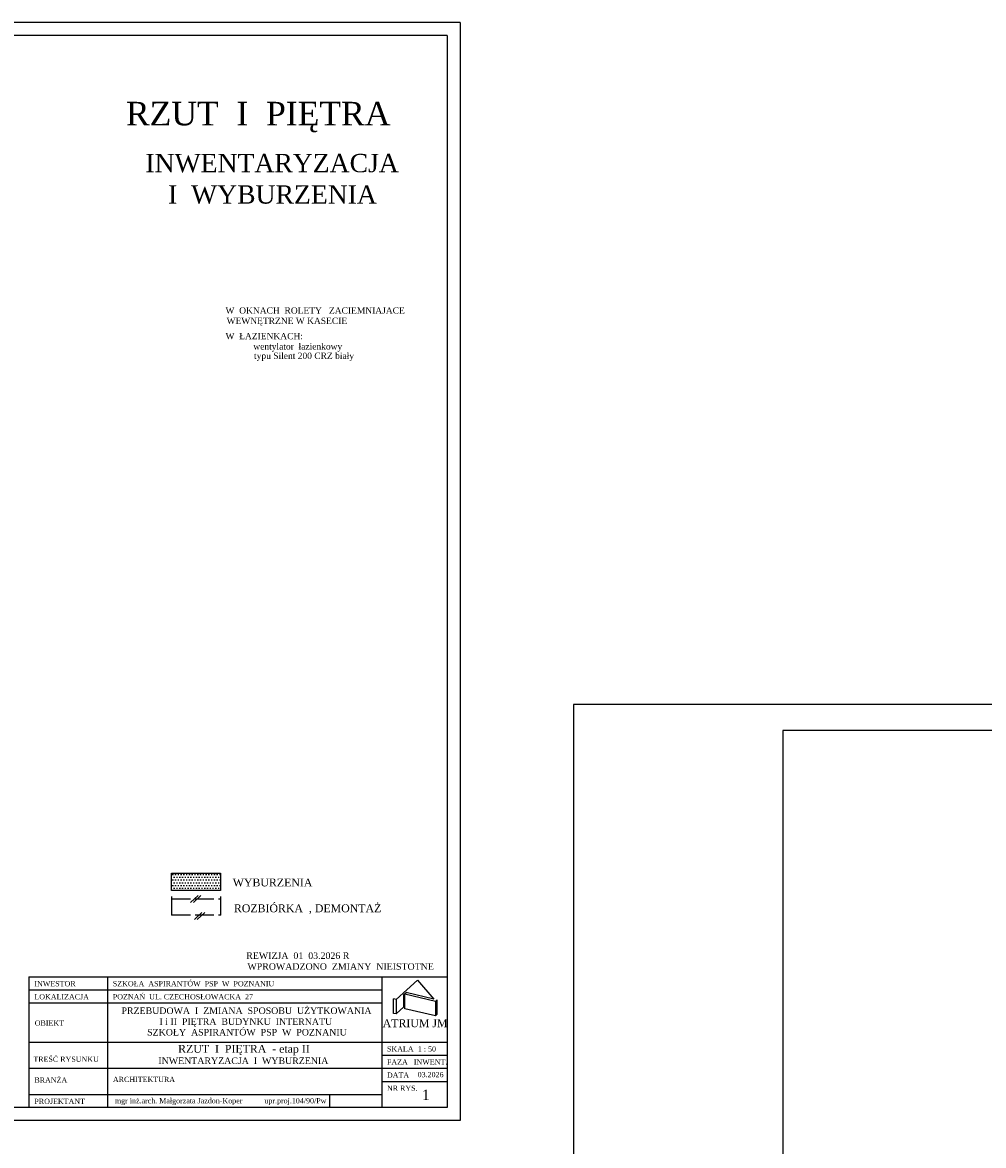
# Model space of a CAD drawing. Extents: x -4334 to 79223, y -1882 to 29514.
# Tile 39 of 60: x 44476 to 46314, y 16549 to 18697. Entities that reach past the tile are written whole.
import ezdxf

# ---------------------------------------------------------------- set-up
doc = ezdxf.new("R2010")
doc.units = 0
doc.header["$MEASUREMENT"] = 0
doc.linetypes.add('ACAD_ISO02W100', pattern=[15, 12, -3])
for name, color, linetype in [('CIENKIE', 251, 'CONTINUOUS'), ('NAPIS', 251, 'CONTINUOUS'), ('PRZERYW', 251, 'ACAD_ISO02W100'), ('urzadzenia', 251, 'CONTINUOUS')]:
    doc.layers.add(name, color=color, linetype=linetype)
doc.styles.add('NEWROMAN', font='TIMES.TTF')

msp = doc.modelspace()

# ---------------------------------------------------------------- hatches: boundary and pattern name
at = {"layer": 'urzadzenia', "ltscale": 3}
h = msp.add_hatch(dxfattribs=at)
h.set_pattern_fill('DOTS', color=256, scale=85, style=0)
h.set_pattern_definition([(0, (18812.0313, 7739.167), (2.65625, 5.3125), [0, -5.3125])])
h.paths.add_polyline_path([(44761.42, 17070.56), (44761.42, 17037.02), (44855.06, 17037.02), (44855.06, 17070.56)])

# ---------------------------------------------------------------- linework, layer by layer
at = {"layer": 'CIENKIE', "ltscale": 3}
for p, q in [((45313.56, 18697.14), (37863.56, 18697.14)), ((45313.56, 18697.14), (45313.56, 16597.14)), ((45288.56, 18672.14), (38063.56, 18672.14)), ((45288.56, 18672.14), (45288.56, 16622.14)), ((49730.31, 17392.87), (45530.31, 17392.87)), ((45530.31, 17392.87), (45530.31, 14422.87)), ((49680.31, 17342.87), (45930.31, 17342.87)), ((45930.31, 17342.87), (45930.31, 14472.87)), ((44797.79, 17014.49), (44812.23, 17027.4)), ((44803.11, 17014.49), (44817.55, 17027.4)), ((44804.94, 16981.83), (44819.38, 16994.74)), ((44810.26, 16981.83), (44824.7, 16994.74)), ((45190.85, 16828.54), (45190.85, 16801.04)), ((45265.85, 16824.64), (45265.85, 16797.14)), ((45265.85, 16797.14), (45269.57, 16800.48)), ((45288.56, 16622.14), (38063.56, 16622.14)), ((45313.56, 16597.14), (37863.56, 16597.14))]:
    msp.add_line(p, q, dxfattribs=at)
at = {"layer": 'CIENKIE'}
for p, q in [((44488.56, 16872.14), (45288.56, 16872.14)), ((44488.56, 16872.14), (44488.56, 16622.14)), ((44638.56, 16872.14), (44638.56, 16622.14)), ((45163.56, 16872.14), (45163.56, 16622.14)), ((45190.85, 16828.54), (45231.73, 16865.34)), ((45231.73, 16865.34), (45262.98, 16829.56)), ((44488.56, 16847.14), (45163.56, 16847.14)), ((45205.72, 16838.56), (45209.88, 16842.31)), ((45205.72, 16814.42), (45205.72, 16838.56)), ((45265.85, 16824.64), (45207.51, 16838.64)), ((45207.51, 16811.14), (45207.51, 16838.64)), ((45262.98, 16829.56), (45209.88, 16842.31)), ((44488.56, 16822.14), (45163.56, 16822.14)), ((45190.85, 16828.54), (45185.99, 16829.71)), ((45185.99, 16802.21), (45185.99, 16829.71)), ((45265.85, 16824.64), (45269.57, 16827.98)), ((45269.57, 16800.48), (45269.57, 16827.98)), ((45190.85, 16801.04), (45185.99, 16802.21)), ((45190.85, 16801.04), (45205.72, 16814.42)), ((45265.85, 16797.14), (45207.51, 16811.14)), ((44488.56, 16747.14), (45288.56, 16747.14)), ((45163.56, 16722.14), (45288.56, 16722.14)), ((44488.56, 16697.14), (45288.56, 16697.14)), ((45163.56, 16672.14), (45288.56, 16672.14)), ((44488.56, 16647.14), (45163.56, 16647.14)), ((45063.56, 16647.14), (45063.56, 16622.14))]:
    msp.add_line(p, q, dxfattribs=at)
msp.add_lwpolyline([(44761.42, 17070.56), (44855.06, 17070.56), (44855.06, 17037.02), (44761.42, 17037.02)], close=True, dxfattribs=at)
at = {"layer": 'PRZERYW', "ltscale": 3}
for p, q in [((44761.26, 17025.92), (44761.26, 16986.01)), ((44761.26, 17020.88), (44855.28, 17020.88)), ((44854.9, 17025.92), (44854.9, 16986.01)), ((44761.26, 16990.88), (44855.28, 16990.88))]:
    msp.add_line(p, q, dxfattribs=at)

# ---------------------------------------------------------------- texts
at = {"layer": 'CIENKIE', "style": 'NEWROMAN'}
for s, height, p in [('REWIZJA  01  03.2026 R', 12.5, (44904.16, 16906.29)), ('WPROWADZONO  ZMIANY  NIEISTOTNE', 12.5, (44906.36, 16885.52)), ('INWESTOR', 10, (44498.91, 16853.9)), ('SZKOŁA  ASPIRANTÓW  PSP  W  POZNANIU', 10, (44648.91, 16853.9)), ('LOKALIZACJA', 10, (44498.91, 16828.9)), ('POZNAŃ  UL. CZECHOSŁOWACKA  27', 10, (44648.91, 16828.9)), ('PRZEBUDOWA  I  ZMIANA  SPOSOBU  UŻYTKOWANIA', 12.5, (44665.47, 16801.05)), ('OBIEKT', 10, (44499.53, 16778.65)), ('SZKOŁY  ASPIRANTÓW  PSP  W  POZNANIU', 12.5, (44714.59, 16759.8)), ('I i II  PIĘTRA  BUDYNKU  INTERNATU', 12.5, (44738.09, 16780.11)), ('ATRIUM JM', 15, (45165.13, 16775.75)), ('RZUT  I  PIĘTRA  - etap II', 15, (44773.86, 16726.83)), ('SKALA', 10, (45173.24, 16729.09)), ('1 : 50', 10, (45232.31, 16729.09)), ('TREŚĆ RYSUNKU', 10, (44496.93, 16709.49)), ('INWENTARYZACJA  I  WYBURZENIA', 12.5, (44736.06, 16705.33)), ('FAZA', 10, (45173.24, 16704.09)), ('INWENT.', 10, (45224.68, 16704.31)), ('DATA ', 10, (45173.24, 16679.09)), ('03.2026', 10, (45231.84, 16680.15)), ('BRANŻA', 10, (44498.91, 16669.69)), ('ARCHITEKTURA', 10, (44649.11, 16670.85)), ('NR RYS.', 10, (45173.24, 16654.09)), ('1', 20, (45240.11, 16636.38)), ('PROJEKTANT', 10, (44498.91, 16628.9)), (' mgr inż.arch. Małgorzata Jazdon-Koper           upr.proj.104/90/Pw', 10, (44649.11, 16630.07))]:
    msp.add_text(s, height=height, dxfattribs=at).set_placement(p)
at = {"layer": 'NAPIS', "ltscale": 3, "style": 'NEWROMAN'}
for s, height, p in [('RZUT  I  PIĘTRA', 45, (44673.96, 18500.36)), ('INWENTARYZACJA  ', 35, (44711.3, 18410.76)), (' I  WYBURZENIA', 35, (44741.35, 18350.69)), ('W  OKNACH  ROLETY   ZACIEMNIAJACE', 12, (44864.51, 18140.35)), ('WEWNĘTRZNE W KASECIE', 12, (44866.53, 18120.58)), ('W  ŁAZIENKACH:', 12, (44864.51, 18091.37)), ('wentylator  łazienkowy  ', 12, (44917.62, 18071.6)), (' typu Silent 200 CRZ biały', 12, (44914.5, 18053.72)), ('WYBURZENIA', 15, (44878.3, 17044.95)), ('ROZBIÓRKA  , DEMONTAŻ', 15, (44880.49, 16995.59))]:
    msp.add_text(s, height=height, dxfattribs=at).set_placement(p)

doc.saveas('drawing.dxf')
